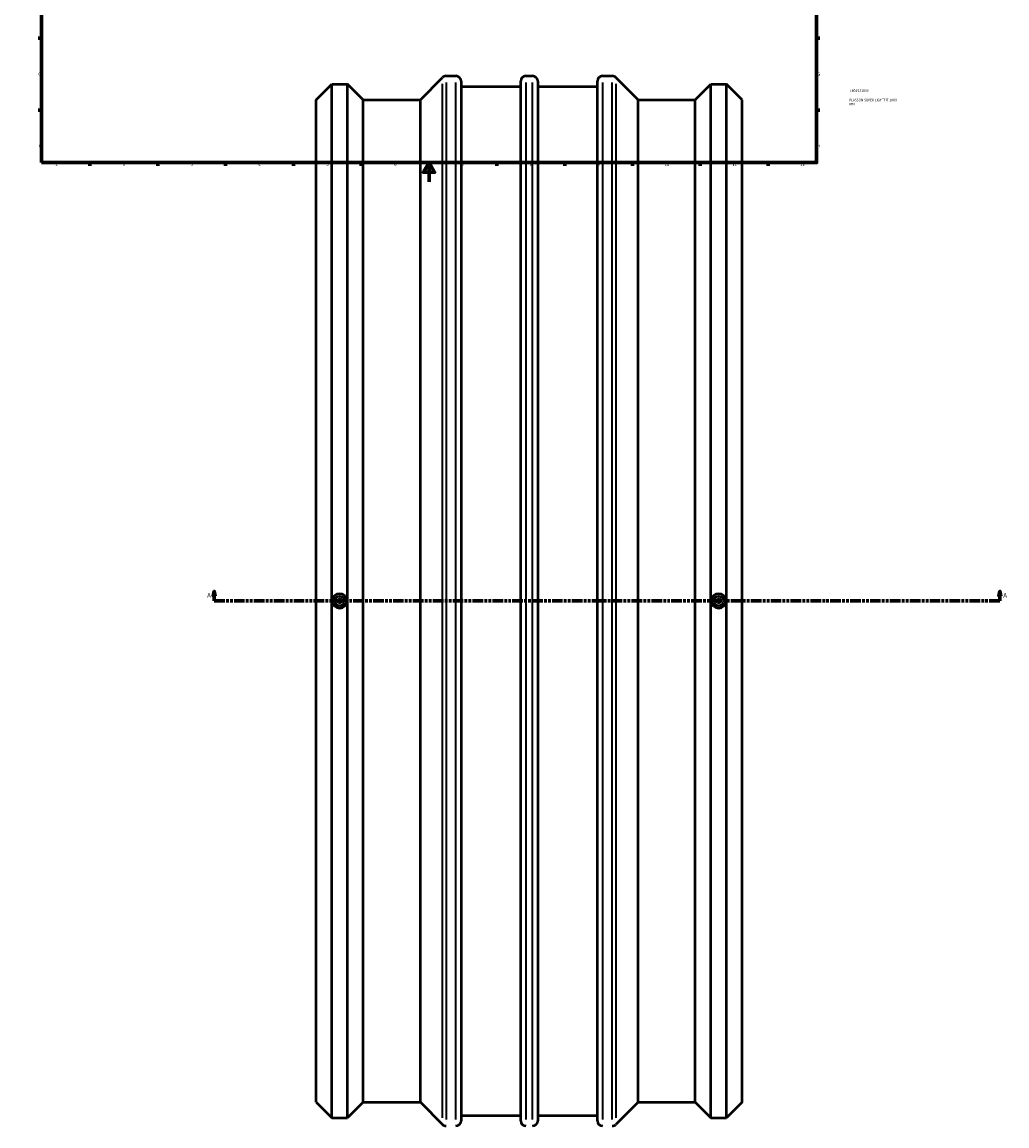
# Model space of a CAD drawing. Header units: millimetres. Extents: x -924 to 2009, y -2121 to 2553.
# Tile 3 of 6: x 0 to 1018, y -975 to 165. Entities that reach past the tile are written whole.
import ezdxf

# ---------------------------------------------------------------- set-up
doc = ezdxf.new("R2010")
doc.units = ezdxf.units.MM
doc.linetypes.add('DOUBLE_DASH_CHAIN', pattern=[1.2403, 0.6614, -0.0827, 0.1654, -0.0827, 0.1654, -0.0827])
for name, color, linetype, lineweight in [('Border (ANSI)', 7, 'Continuous', 70), ('Section Line (ANSI)', 7, 'DOUBLE_DASH_CHAIN', 70), ('Title (ISO)', 7, 'Continuous', 50), ('Visible (ANSI)', 7, 'Continuous', 50), ('Visible Narrow (ANSI)', 7, 'Continuous', 35)]:
    doc.layers.add(name, color=color, linetype=linetype, lineweight=lineweight)
doc.styles.add('Label Text (ANSI)', font='tahoma.ttf')
doc.styles.add('Note Text (ANSI)', font='tahoma.ttf')
doc.styles.add('Note Text (ISO)', font='tahoma.ttf')

# ---------------------------------------------------------------- blocks, each defined once
blk = doc.blocks.new('Borders Default Border')
at = {"layer": 'Border (ANSI)'}
for p, q in [((70.1, 574), (70.1, 577.4)), ((140.2, 574), (140.2, 577.4)), ((210.2, 574), (210.2, 577.4)), ((280.3, 574), (280.3, 577.4)), ((350.4, 574), (350.4, 577.4)), ((490.6, 574), (490.6, 577.4)), ((560.7, 574), (560.7, 577.4)), ((630.8, 574), (630.8, 577.4)), ((700.8, 574), (700.8, 577.4)), ((770.9, 574), (770.9, 577.4)), ((20, 519.7), (16.6, 519.7)), ((821, 519.7), (824.4, 519.7)), ((20, 445.5), (16.6, 445.5)), ((821, 445.5), (824.4, 445.5)), ((20, 371.2), (16.6, 371.2)), ((821, 371.2), (824.4, 371.2)), ((20, 222.7), (16.6, 222.7)), ((821, 222.7), (824.4, 222.7)), ((20, 148.5), (16.6, 148.5)), ((821, 148.5), (824.4, 148.5)), ((20, 74.3), (16.6, 74.3)), ((821, 74.3), (824.4, 74.3)), ((70.1, 20), (70.1, 16.6)), ((140.2, 20), (140.2, 16.6)), ((210.2, 20), (210.2, 16.6)), ((280.3, 20), (280.3, 16.6)), ((350.4, 20), (350.4, 16.6)), ((490.6, 20), (490.6, 16.6)), ((560.7, 20), (560.7, 16.6)), ((630.8, 20), (630.8, 16.6)), ((700.8, 20), (700.8, 16.6)), ((770.9, 20), (770.9, 16.6))]:
    blk.add_line(p, q, dxfattribs=at)
at = {"layer": 'Border (ANSI)', "flags": 128}
for points in [[(420.5, 594), (420.5, 574), (414.7, 584), (426.3, 584), (420.5, 574)], [(20, 20), (20, 574), (821, 574), (821, 20), (20, 20)], [(0, 297), (20, 297), (10, 302.8), (10, 291.2), (20, 297)], [(841, 297), (821, 297), (831, 302.8), (831, 291.2), (821, 297)], [(420.5, 0), (420.5, 20), (414.7, 10), (426.3, 10), (420.5, 20)]]:
    blk.add_lwpolyline(points, dxfattribs=at)
at = {"layer": 'Border (ANSI)', "color": 230, "true_color": 0xff0080, "char_height": 3.05, "attachment_point": 7, "style": 'Note Text (ANSI)'}
for s, insert in [('1', (34.4, 574.4)), ('2', (104.2, 574.4)), ('3', (174.3, 574.3)), ('4', (244.2, 574.4)), ('5', (314.5, 574.3)), ('6', (384.5, 574.3)), ('7', (454.6, 574.4)), ('8', (524.6, 574.3)), ('9', (594.7, 574.3)), ('10', (664, 574.3)), ('11', (734, 574.4)), ('12', (804.1, 574.4)), ('A', (16.8, 555.4)), ('A', (821.6, 555.4)), ('B', (17.1, 481.1)), ('B', (822, 481.1)), ('C', (17, 406.8)), ('C', (821.8, 406.8)), ('D', (17, 332.6)), ('D', (821.8, 332.6)), ('E', (17.2, 258.4)), ('E', (822.1, 258.4)), ('F', (17.3, 184.1)), ('F', (822.1, 184.1)), ('G', (16.8, 109.8)), ('G', (821.7, 109.8)), ('H', (17, 35.6)), ('H', (821.8, 35.6)), ('1', (34.4, 16.6)), ('2', (104.2, 16.6)), ('3', (174.3, 16.5)), ('4', (244.2, 16.6)), ('5', (314.5, 16.5)), ('6', (384.5, 16.5)), ('7', (454.6, 16.6)), ('8', (524.6, 16.5)), ('9', (594.7, 16.5)), ('10', (664, 16.5)), ('11', (734, 16.6)), ('12', (804.1, 16.6))]:
    blk.add_mtext(s, dxfattribs=dict(at, insert=insert))
blk = doc.blocks.new('Title Blocks ISO')
at = {"layer": 'Title (ISO)', "color": 232, "true_color": 0xca0064, "style": 'Note Text (ISO)'}
for tag, p in [('PART_NUMBER_001', (34.2, 73.1)), ('DESCRIPTION_001', (33.8, 63.4)), ('DESCRIPTION_002', (33.8, 59.2))]:
    blk.add_attdef(tag, p, '', height=2.5, dxfattribs=at)
blk = doc.blocks.new('2dTransSection0')
at = {"layer": 'Section Line (ANSI)', "linetype": 'Continuous'}
for p, q in [((198.5, -423), (197.5, -428)), ((197.5, -428), (199.5, -428)), ((198.5, -428), (198.5, -423)), ((199.5, -428), (198.5, -423)), ((198.5, -433), (198.5, -428)), ((198.5, -433), (209.5, -433)), ((999.4, -433), (1010.4, -433)), ((1010.4, -423), (1009.4, -428)), ((1009.4, -428), (1011.4, -428)), ((1010.4, -428), (1010.4, -423)), ((1011.4, -428), (1010.4, -423)), ((1010.4, -433), (1010.4, -428))]:
    blk.add_line(p, q, dxfattribs=at)
at = {"layer": 'Section Line (ANSI)', "linetype": 'DOUBLE_DASH_CHAIN', "ltscale": 16.557491}
blk.add_line((198.5, -433), (1010.4, -433), dxfattribs=at)
at = {"layer": 'Section Line (ANSI)', "linetype": 'Continuous', "flags": 128}
for points in [[(199.5, -428), (198.5, -423), (197.5, -428), (199.5, -428)], [(1011.4, -428), (1010.4, -423), (1009.4, -428), (1011.4, -428)]]:
    blk.add_lwpolyline(points, dxfattribs=at)
at = {"layer": 'Section Line (ANSI)'}
for points in [[(199.5, -428), (198.5, -423), (197.5, -428), (199.5, -428)], [(1011.4, -428), (1010.4, -423), (1009.4, -428), (1011.4, -428)]]:
    blk.add_solid(points, dxfattribs=at)
at = {"layer": 'Section Line (ANSI)', "char_height": 4.57, "attachment_point": 7, "style": 'Label Text (ANSI)'}
for insert in [(191.2, -429.5), (1013.8, -429.5)]:
    blk.add_mtext('A', dxfattribs=dict(at, insert=insert))

msp = doc.modelspace()

# ---------------------------------------------------------------- linework, layer by layer
at = {"layer": 'Visible (ANSI)'}
for p, q in [((411.511, 85.009), (434.442, 107.94)), ((438.278, 109.529), (448.206, 109.529)), ((453.631, 104.104), (453.631, -970.046)), ((515.231, -970.046), (515.231, 104.104)), ((520.656, 109.529), (527.406, 109.529)), ((532.831, 104.104), (532.831, -970.046)), ((594.431, -970.046), (594.431, 104.104)), ((599.856, 109.529), (609.784, 109.529)), ((636.551, 85.009), (613.62, 107.94)), ((304.031, 85.009), (320.051, 101.029)), ((320.051, -966.971), (320.051, 101.029)), ((320.051, 101.029), (336.411, 101.029)), ((336.411, -966.971), (336.411, 101.029)), ((352.431, 85.009), (336.411, 101.029)), ((453.631, 98.679), (515.231, 98.679)), ((532.831, 98.679), (594.431, 98.679)), ((695.631, 85.009), (711.651, 101.029)), ((711.651, -966.971), (711.651, 101.029)), ((711.651, 101.029), (728.011, 101.029)), ((728.011, -966.971), (728.011, 101.029)), ((744.031, 85.009), (728.011, 101.029)), ((304.031, -950.951), (304.031, 85.009)), ((352.431, -950.951), (352.431, 85.009)), ((352.431, 85.009), (411.511, 85.009)), ((411.511, -950.951), (411.511, 85.009)), ((636.551, -950.951), (636.551, 85.009)), ((636.551, 85.009), (695.631, 85.009)), ((695.631, -950.951), (695.631, 85.009)), ((744.031, -950.951), (744.031, 85.009)), ((304.031, -950.951), (320.051, -966.971)), ((352.431, -950.951), (336.411, -966.971)), ((352.431, -950.951), (411.511, -950.951)), ((411.511, -950.951), (434.442, -973.882)), ((636.551, -950.951), (613.62, -973.882)), ((636.551, -950.951), (695.631, -950.951)), ((695.631, -950.951), (711.651, -966.971)), ((744.031, -950.951), (728.011, -966.971)), ((320.051, -966.971), (336.411, -966.971)), ((453.631, -964.621), (515.231, -964.621)), ((532.831, -964.621), (594.431, -964.621)), ((711.651, -966.971), (728.011, -966.971))]:
    msp.add_line(p, q, dxfattribs=at)
for centre, radius in [((328.231, -432.971), 5), ((328.231, -432.971), 2), ((719.831, -432.971), 5), ((719.831, -432.971), 2)]:
    msp.add_circle(centre, radius, dxfattribs=at)
for centre, radius, start, end in [((438.278, 104.104), 5.425, 90, 135), ((448.206, 104.104), 5.425, 0, 90), ((520.656, 104.104), 5.425, 90, 180), ((527.406, 104.104), 5.425, 0, 90), ((599.856, 104.104), 5.425, 90, 180), ((609.784, 104.104), 5.425, 45, 90), ((328.231, -432.971), 7.5, 0, 180), ((328.231, -432.971), 7.5, 180, 0), ((719.831, -432.971), 7.5, 0, 180), ((719.831, -432.971), 7.5, 180, 0), ((438.278, -970.046), 5.425, 225, 270), ((448.206, -970.046), 5.425, 270, 0), ((520.656, -970.046), 5.425, 180, 270), ((527.406, -970.046), 5.425, 270, 0), ((599.856, -970.046), 5.425, 180, 270), ((609.784, -970.046), 5.425, 270, 315)]:
    msp.add_arc(centre, radius, start, end, dxfattribs=at)
at = {"layer": 'Visible Narrow (ANSI)'}
for p, q in [((438.278, 102.85), (438.278, -968.792)), ((448.206, -968.792), (448.206, 102.85)), ((520.656, 102.85), (520.656, -968.792)), ((527.406, -968.792), (527.406, 102.85)), ((599.856, 102.85), (599.856, -968.792)), ((609.784, -968.792), (609.784, 102.85)), ((434.442, -967.223), (434.442, 101.28)), ((613.62, 101.28), (613.62, -967.223))]:
    msp.add_line(p, q, dxfattribs=at)

# ---------------------------------------------------------------- block references
msp.add_blockref('Borders Default Border', (0, 0))
msp.add_blockref('Title Blocks ISO', (821, 20)).add_auto_attribs({'PART_NUMBER_001': '4601S31000', 'DESCRIPTION_001': 'PLASSON SUPER LIGHTFIT 1000', 'DESCRIPTION_002': 'MM'})
at = {"layer": 'Section Line (ANSI)'}
msp.add_blockref('2dTransSection0', (0, 0), dxfattribs=at)

doc.saveas('drawing.dxf')
